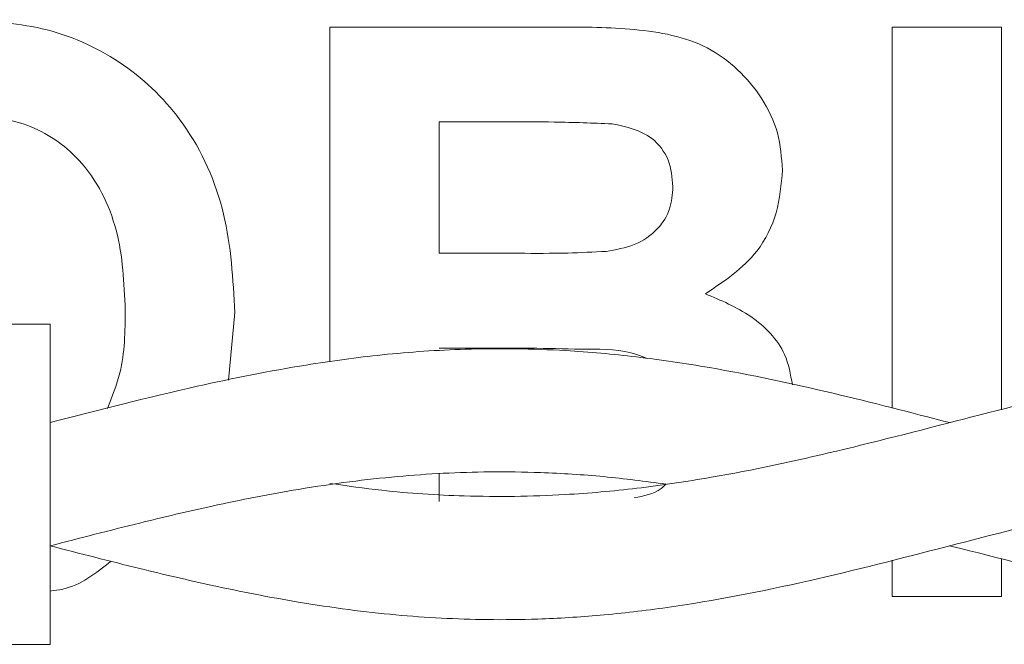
# Paper-space layout 'Sheet1' of a CAD drawing. Header units: millimetres. Extents: x 0 to 864, y 0 to 559.
# Tile 8 of 79: x 305 to 321, y 442 to 453. Entities that reach past the tile are written whole.
import ezdxf

# ---------------------------------------------------------------- set-up
doc = ezdxf.new("R2010")
doc.units = ezdxf.units.MM

psp = doc.layouts.new('Sheet1')

# ---------------------------------------------------------------- linework, layer by layer
at = {"color": 7, "linetype": 'Continuous', "lineweight": 15}
for p, q in [((310.3, 452.491), (314.024, 452.491)), ((310.3, 447.054), (310.3, 452.491)), ((319.427, 452.491), (321.205, 452.491)), ((319.427, 446.302), (319.427, 452.491)), ((321.205, 452.491), (321.205, 446.277)), ((312.078, 450.95), (312.078, 448.817)), ((313.206, 450.95), (312.078, 450.95)), ((312.078, 448.817), (313.365, 448.817)), ((308.759, 447.855), (308.655, 446.756)), ((297.761, 447.667), (305.761, 447.667)), ((305.761, 447.667), (305.761, 442.467)), ((313.661, 447.276), (312.078, 447.276)), ((312.078, 445.239), (312.078, 444.786)), ((321.205, 443.859), (321.205, 443.245)), ((319.427, 443.245), (319.427, 443.834)), ((321.205, 443.245), (319.427, 443.245)), ((297.761, 442.467), (305.761, 442.467))]:
    psp.add_line(p, q, dxfattribs=at)
for points, knots in [([(304.36, 452.61), (304.817, 452.583), (305.73, 452.528), (306.997, 451.937), (308.041, 450.905), (308.673, 449.468), (308.73, 448.394), (308.759, 447.855)], [0, 0, 0, 0, 0.186911, 0.373466, 0.56001, 0.779677, 1, 1, 1, 1]), ([(314.024, 452.491), (314.431, 452.49), (315.241, 452.487), (316.476, 452.262), (317.245, 451.521), (317.604, 450.78), (317.634, 450.37), (317.649, 450.165)], [0, 0, 0, 0, 0.251249, 0.500787, 0.7493745, 0.8746426, 1, 1, 1, 1]), ([(306.98, 447.9), (306.962, 448.335), (306.924, 449.202), (306.365, 450.325), (305.409, 450.982), (304.725, 451.04), (304.382, 451.069)], [0, 0, 0, 0, 0.281087, 0.560013, 0.779691, 1, 1, 1, 1]), ([(314.884, 450.919), (314.57, 450.931), (314.011, 450.952), (313.452, 450.951), (313.206, 450.95)], [0, 0, 0, 0, 0.55995, 1, 1, 1, 1]), ([(315.871, 449.898), (315.858, 450.046), (315.832, 450.341), (315.495, 450.788), (315.115, 450.869), (314.884, 450.919)], [0, 0, 0, 0, 0.281071, 0.561092, 1, 1, 1, 1]), ([(317.649, 450.165), (317.629, 449.933), (317.589, 449.468), (317.208, 448.7), (316.704, 448.364), (316.397, 448.159)], [0, 0, 0, 0, 0.280922, 0.561818, 1, 1, 1, 1]), ([(314.789, 448.848), (314.944, 448.875), (315.252, 448.928), (315.625, 449.177), (315.843, 449.529), (315.862, 449.775), (315.871, 449.898)], [0, 0, 0, 0, 0.2804943, 0.5599251, 0.7797517, 1, 1, 1, 1]), ([(313.365, 448.817), (313.631, 448.815), (314.106, 448.813), (314.58, 448.838), (314.789, 448.848)], [0, 0, 0, 0, 0.560048, 1, 1, 1, 1]), ([(316.397, 448.159), (316.65, 448.053), (317.156, 447.839), (317.702, 447.294), (317.78, 446.85), (317.81, 446.681)], [0, 0, 0, 0, 0.382618, 0.764587, 1, 1, 1, 1]), ([(306.691, 446.297), (306.768, 446.487), (306.973, 446.998), (306.977, 447.552), (306.98, 447.9)], [0, 0, 0, 0, 0.3720953, 1, 1, 1, 1]), ([(320.358, 446.068), (319.729, 446.231), (318.431, 446.568), (316.737, 446.93), (315.29, 447.144), (313.965, 447.262), (312.598, 447.282), (311.188, 447.186), (309.741, 446.99), (307.943, 446.63), (306.557, 446.273), (305.761, 446.067)], [0, 0, 0, 0, 0.1291082, 0.2665059, 0.3478142, 0.4264091, 0.5384703, 0.630815, 0.7155982, 0.8367294, 1, 1, 1, 1]), ([(334.857, 446.095), (334.164, 446.274), (332.634, 446.67), (330.476, 447.094), (328.392, 447.285), (326.65, 447.264), (324.811, 447.074), (322.869, 446.704), (320.713, 446.161), (318.581, 445.601), (316.767, 445.21), (315.3, 444.992), (313.966, 444.872), (312.578, 444.856), (311.31, 444.935), (310.581, 445.04), (310.3, 445.081)], [0, 0, 0, 0, 0.0846075, 0.1868707, 0.2635592, 0.3384329, 0.4021445, 0.4874969, 0.5757028, 0.6653263, 0.7480927, 0.7973455, 0.8447387, 0.9111075, 0.9656428, 1, 1, 1, 1]), ([(315.455, 447.108), (315.399, 447.131), (315.092, 447.26), (314.472, 447.256), (313.931, 447.269), (313.661, 447.276)], [0, 0, 0, 0, 0.099863, 0.549708, 1, 1, 1, 1]), ([(305.761, 444.067), (306.246, 443.942), (307.123, 443.716), (308.467, 443.4), (309.596, 443.177), (310.589, 443.029), (311.363, 442.942), (312.113, 442.888), (312.881, 442.863), (313.739, 442.872), (314.712, 442.933), (316.18, 443.104), (318.058, 443.472), (320.328, 444.057), (322.659, 444.661), (324.771, 445.075), (326.504, 445.247), (327.769, 445.28), (328.931, 445.231), (329.775, 445.166), (330.271, 445.08), (330.338, 445.068)], [0, 0, 0, 0, 0.059179, 0.107036, 0.163823, 0.197209, 0.228365, 0.258333, 0.288834, 0.322527, 0.363766, 0.408012, 0.50139, 0.592703, 0.685008, 0.785957, 0.850298, 0.896975, 0.939513, 0.99174, 1, 1, 1, 1]), ([(305.761, 444.067), (306.246, 444.192), (307.123, 444.419), (308.466, 444.736), (309.604, 444.96), (310.606, 445.109), (311.389, 445.196), (312.145, 445.249), (312.919, 445.273), (313.79, 445.26), (314.745, 445.202), (315.421, 445.114), (315.758, 445.07)], [0, 0, 0, 0, 0.1456333, 0.2636757, 0.4039914, 0.4869376, 0.5644328, 0.6388559, 0.7138257, 0.7964174, 0.8986712, 1, 1, 1, 1]), ([(320.366, 444.067), (320.378, 444.064), (321.148, 443.872), (322.753, 443.449), (324.871, 443.045), (326.604, 442.882), (327.838, 442.858), (328.981, 442.903), (330.359, 443.044), (331.968, 443.328), (333.926, 443.79), (336.037, 444.351), (338.115, 444.843), (339.965, 445.144), (341.552, 445.278), (343.185, 445.26), (344.268, 445.19), (344.864, 445.085), (344.877, 445.083)], [0, 0, 0, 0, 0.001466, 0.094255, 0.196227, 0.260525, 0.306086, 0.348326, 0.400894, 0.474734, 0.545121, 0.640496, 0.732972, 0.799563, 0.867322, 0.926966, 0.998371, 1, 1, 1, 1]), ([(315.239, 444.844), (315.398, 444.875), (315.594, 444.913), (315.734, 445.046), (315.76, 445.071)], [0, 0, 0, 0, 0.811088, 1, 1, 1, 1]), ([(306.749, 443.817), (306.503, 443.622), (306.201, 443.383), (305.83, 443.341), (305.761, 443.333)], [0, 0, 0, 0, 0.815122, 1, 1, 1, 1])]:
    psp.add_open_spline(points, degree=3, knots=knots, dxfattribs=at)

doc.saveas('drawing.dxf')
